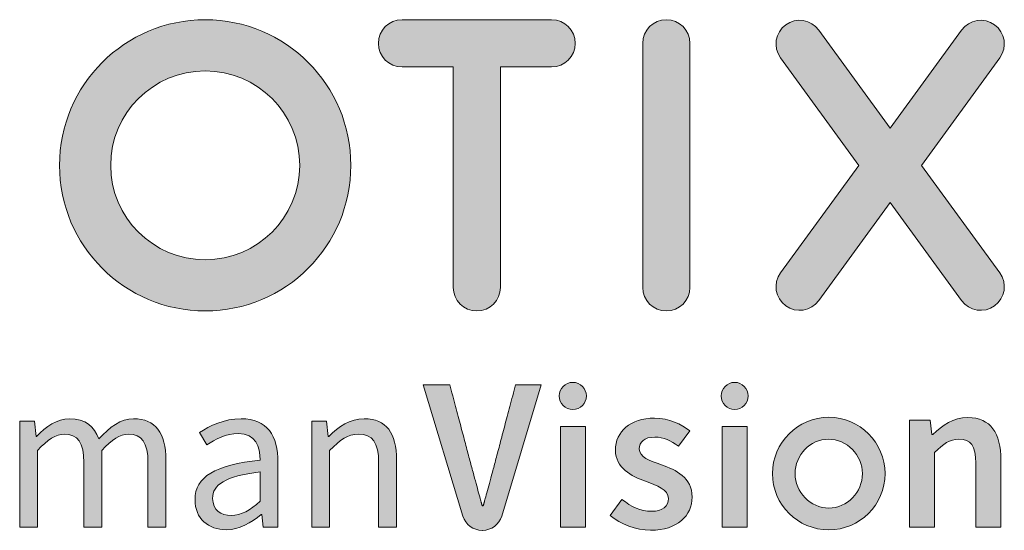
# Model space of a CAD drawing. Header units: millimetres. Extents: x 11 to 411, y 5 to 292.
# Tile 5 of 11: x 296 to 313, y 17 to 26. Entities that reach past the tile are written whole.
import ezdxf

# ---------------------------------------------------------------- set-up
doc = ezdxf.new("R2010")
doc.units = ezdxf.units.MM
doc.layers.add('1', color=7, linetype='Continuous')

msp = doc.modelspace()

# ---------------------------------------------------------------- hatches: boundary and pattern name
at = {"layer": '1'}
h = msp.add_hatch(color=156, dxfattribs=at)
edge = h.paths.add_edge_path(flags=0)
edge.add_arc((299.348, 23.442), 2.405, 0, 360)
edge = h.paths.add_edge_path(flags=0)
edge.add_arc((299.348, 23.442), 1.56, 0, 360)
h = msp.add_hatch(color=156, dxfattribs=at)
edge = h.paths.add_edge_path(flags=0)
edge.add_line((305.068, 25.847), (302.598, 25.847))
edge.add_arc((302.598, 25.457), 0.39, 90, 270)
edge.add_line((302.598, 25.067), (303.443, 25.067))
edge.add_line((303.443, 25.067), (303.443, 21.427))
edge.add_arc((303.833, 21.427), 0.39, 180, 360)
edge.add_line((304.223, 21.427), (304.223, 25.067))
edge.add_line((304.223, 25.067), (305.068, 25.067))
edge.add_arc((305.068, 25.457), 0.39, 270, 450)
h = msp.add_hatch(color=156, dxfattribs=at)
edge = h.paths.add_edge_path(flags=0)
edge.add_arc((306.962, 25.457), 0.39, 0, 180)
edge.add_line((306.572, 25.457), (306.572, 21.427))
edge.add_arc((306.962, 21.427), 0.39, 180, 360)
edge.add_line((307.352, 21.427), (307.352, 25.457))
h = msp.add_hatch(color=156, dxfattribs=at)
edge = h.paths.add_edge_path(flags=0)
edge.add_arc((312.153, 21.437), 0.39, 216, 396)
edge.add_line((312.468, 21.666), (311.178, 23.442))
edge.add_line((311.178, 23.442), (312.468, 25.219))
edge.add_arc((312.153, 25.448), 0.39, 324, 504)
edge.add_line((311.837, 25.677), (310.658, 24.054))
edge.add_line((310.658, 24.054), (309.478, 25.677))
edge.add_arc((309.163, 25.448), 0.39, 36, 216)
edge.add_line((308.847, 25.219), (310.138, 23.442))
edge.add_line((310.138, 23.442), (308.847, 21.666))
edge.add_arc((309.163, 21.437), 0.39, 144, 324)
edge.add_line((309.478, 21.208), (310.658, 22.831))
edge.add_line((310.658, 22.831), (311.837, 21.208))
h = msp.add_hatch(color=156, dxfattribs=at)
edge = h.paths.add_edge_path(flags=0)
edge.add_spline(control_points=[(305.194, 19.633), (305.194, 19.509), (305.294, 19.408), (305.418, 19.408), (305.542, 19.408), (305.642, 19.509), (305.642, 19.633)], knot_values=[0, 0, 0, 0, 1, 1, 1, 2, 2, 2, 2], weights=[1, 1, 1, 1, 1, 1, 1], degree=3, periodic=0)
edge.add_spline(control_points=[(305.642, 19.633), (305.642, 19.756), (305.542, 19.857), (305.418, 19.857), (305.294, 19.857), (305.194, 19.756), (305.194, 19.633)], knot_values=[2, 2, 2, 2, 3, 3, 3, 4, 4, 4, 4], weights=[1, 1, 1, 1, 1, 1, 1], degree=3, periodic=0)
h = msp.add_hatch(color=156, dxfattribs=at)
edge = h.paths.add_edge_path(flags=0)
edge.add_spline(control_points=[(307.866, 19.633), (307.866, 19.509), (307.966, 19.408), (308.09, 19.408), (308.214, 19.408), (308.315, 19.509), (308.315, 19.633)], knot_values=[0, 0, 0, 0, 1, 1, 1, 2, 2, 2, 2], weights=[1, 1, 1, 1, 1, 1, 1], degree=3, periodic=0)
edge.add_spline(control_points=[(308.315, 19.633), (308.315, 19.756), (308.214, 19.857), (308.09, 19.857), (307.966, 19.857), (307.866, 19.756), (307.866, 19.633)], knot_values=[2, 2, 2, 2, 3, 3, 3, 4, 4, 4, 4], weights=[1, 1, 1, 1, 1, 1, 1], degree=3, periodic=0)
h = msp.add_hatch(color=156, dxfattribs=at)
edge = h.paths.add_edge_path(flags=0)
edge.add_spline(control_points=[(303.602, 17.647), (303.645, 17.508), (303.774, 17.413), (303.92, 17.413)], knot_values=[8, 8, 8, 8, 9, 9, 9, 9], weights=[1, 1, 1, 1], degree=3, periodic=0)
edge.add_line((303.92, 17.413), (303.926, 17.413))
edge.add_spline(control_points=[(303.926, 17.413), (304.072, 17.413), (304.201, 17.509), (304.244, 17.648)], knot_values=[6, 6, 6, 6, 7, 7, 7, 7], weights=[1, 1, 1, 1], degree=3, periodic=0)
edge.add_line((304.244, 17.648), (304.898, 19.818))
edge.add_line((304.898, 19.818), (304.473, 19.818))
edge.add_spline(control_points=[(304.473, 19.818), (304.017, 18.086), (303.937, 17.816)], knot_values=[3, 3, 3, 4, 4, 4], weights=[1, 1, 1], degree=2, periodic=0)
edge.add_line((303.937, 17.816), (303.923, 17.816))
edge.add_spline(control_points=[(303.923, 17.816), (303.844, 18.086), (303.387, 19.818)], knot_values=[1, 1, 1, 2, 2, 2], weights=[1, 1, 1], degree=2, periodic=0)
edge.add_line((303.387, 19.818), (302.945, 19.818))
edge.add_line((302.945, 19.818), (303.602, 17.647))
h = msp.add_hatch(color=156, dxfattribs=at)
edge = h.paths.add_edge_path(flags=0)
edge.add_spline(control_points=[(297.019, 19.002), (296.889, 19.002), (296.742, 18.912), (296.58, 18.732)], knot_values=[16, 16, 16, 16, 17, 17, 17, 17], weights=[1, 1, 1, 1], degree=3, periodic=0)
edge.add_line((296.58, 18.732), (296.58, 17.466))
edge.add_line((296.58, 17.466), (296.285, 17.466))
edge.add_line((296.285, 17.466), (296.285, 19.214))
edge.add_line((296.285, 19.214), (296.529, 19.214))
edge.add_line((296.529, 19.214), (296.555, 18.962))
edge.add_line((296.555, 18.962), (296.565, 18.962))
edge.add_spline(control_points=[(296.565, 18.962), (296.716, 19.127), (296.9, 19.257), (297.108, 19.257)], knot_values=[3, 3, 3, 3, 4, 4, 4, 4], weights=[1, 1, 1, 1], degree=3, periodic=0)
edge.add_spline(control_points=[(297.108, 19.257), (297.375, 19.257), (297.519, 19.131), (297.59, 18.922)], knot_values=[4, 4, 4, 4, 5, 5, 5, 5], weights=[1, 1, 1, 1], degree=3, periodic=0)
edge.add_spline(control_points=[(297.59, 18.922), (297.774, 19.12), (297.954, 19.257), (298.166, 19.257)], knot_values=[5, 5, 5, 5, 6, 6, 6, 6], weights=[1, 1, 1, 1], degree=3, periodic=0)
edge.add_spline(control_points=[(298.166, 19.257), (298.526, 19.257), (298.698, 19.02), (298.698, 18.574)], knot_values=[6, 6, 6, 6, 7, 7, 7, 7], weights=[1, 1, 1, 1], degree=3, periodic=0)
edge.add_line((298.698, 18.574), (298.698, 17.466))
edge.add_line((298.698, 17.466), (298.403, 17.466))
edge.add_line((298.403, 17.466), (298.403, 18.534))
edge.add_spline(control_points=[(298.403, 18.534), (298.403, 18.861), (298.299, 19.002), (298.08, 19.002)], knot_values=[10, 10, 10, 10, 11, 11, 11, 11], weights=[1, 1, 1, 1], degree=3, periodic=0)
edge.add_spline(control_points=[(298.08, 19.002), (297.943, 19.002), (297.803, 18.912), (297.641, 18.732)], knot_values=[11, 11, 11, 11, 12, 12, 12, 12], weights=[1, 1, 1, 1], degree=3, periodic=0)
edge.add_line((297.641, 18.732), (297.641, 17.466))
edge.add_line((297.641, 17.466), (297.346, 17.466))
edge.add_line((297.346, 17.466), (297.346, 18.534))
edge.add_spline(control_points=[(297.346, 18.534), (297.346, 18.861), (297.242, 19.002), (297.019, 19.002)], knot_values=[15, 15, 15, 15, 16, 16, 16, 16], weights=[1, 1, 1, 1], degree=3, periodic=0)
h = msp.add_hatch(color=156, dxfattribs=at)
edge = h.paths.add_edge_path(flags=0)
edge.add_spline(control_points=[(300.256, 18.574), (299.511, 18.491), (299.18, 18.3), (299.18, 17.919)], knot_values=[11, 11, 11, 11, 12, 12, 12, 12], weights=[1, 1, 1, 1], degree=3, periodic=0)
edge.add_spline(control_points=[(299.18, 17.919), (299.18, 17.606), (299.4, 17.423), (299.694, 17.423)], knot_values=[10, 10, 10, 10, 11, 11, 11, 11], weights=[1, 1, 1, 1], degree=3, periodic=0)
edge.add_spline(control_points=[(299.694, 17.423), (299.91, 17.423), (300.104, 17.538), (300.274, 17.674)], knot_values=[9, 9, 9, 9, 10, 10, 10, 10], weights=[1, 1, 1, 1], degree=3, periodic=0)
edge.add_line((300.274, 17.674), (300.281, 17.674))
edge.add_line((300.281, 17.674), (300.306, 17.466))
edge.add_line((300.306, 17.466), (300.55, 17.466))
edge.add_line((300.55, 17.466), (300.55, 18.538))
edge.add_spline(control_points=[(300.55, 18.538), (300.55, 18.973), (300.371, 19.257), (299.943, 19.257)], knot_values=[4, 4, 4, 4, 5, 5, 5, 5], weights=[1, 1, 1, 1], degree=3, periodic=0)
edge.add_spline(control_points=[(299.943, 19.257), (299.662, 19.257), (299.417, 19.135), (299.256, 19.03)], knot_values=[3, 3, 3, 3, 4, 4, 4, 4], weights=[1, 1, 1, 1], degree=3, periodic=0)
edge.add_line((299.256, 19.03), (299.374, 18.825))
edge.add_spline(control_points=[(299.374, 18.825), (299.511, 18.919), (299.691, 19.012), (299.896, 19.012)], knot_values=[1, 1, 1, 1, 2, 2, 2, 2], weights=[1, 1, 1, 1], degree=3, periodic=0)
edge.add_spline(control_points=[(299.896, 19.012), (300.18, 19.012), (300.256, 18.797), (300.256, 18.574)], knot_values=[0, 0, 0, 0, 1, 1, 1, 1], weights=[1, 1, 1, 1], degree=3, periodic=0)
edge = h.paths.add_edge_path(flags=0)
edge.add_spline(control_points=[(299.777, 17.66), (299.605, 17.66), (299.471, 17.743), (299.471, 17.941)], knot_values=[3, 3, 3, 3, 4, 4, 4, 4], weights=[1, 1, 1, 1], degree=3, periodic=0)
edge.add_spline(control_points=[(299.471, 17.941), (299.471, 18.164), (299.669, 18.307), (300.256, 18.379)], knot_values=[2, 2, 2, 2, 3, 3, 3, 3], weights=[1, 1, 1, 1], degree=3, periodic=0)
edge.add_line((300.256, 18.379), (300.256, 17.894))
edge.add_spline(control_points=[(300.256, 17.894), (300.086, 17.743), (299.946, 17.66), (299.777, 17.66)], knot_values=[0, 0, 0, 0, 1, 1, 1, 1], weights=[1, 1, 1, 1], degree=3, periodic=0)
h = msp.add_hatch(color=156, dxfattribs=at)
edge = h.paths.add_edge_path(flags=0)
edge.add_spline(control_points=[(301.403, 18.732), (301.579, 18.908), (301.701, 19.002), (301.881, 19.002)], knot_values=[9, 9, 9, 9, 10, 10, 10, 10], weights=[1, 1, 1, 1], degree=3, periodic=0)
edge.add_spline(control_points=[(301.881, 19.002), (302.111, 19.002), (302.212, 18.861), (302.212, 18.534)], knot_values=[8, 8, 8, 8, 9, 9, 9, 9], weights=[1, 1, 1, 1], degree=3, periodic=0)
edge.add_line((302.212, 18.534), (302.212, 17.466))
edge.add_line((302.212, 17.466), (302.507, 17.466))
edge.add_line((302.507, 17.466), (302.507, 18.574))
edge.add_spline(control_points=[(302.507, 18.574), (302.507, 19.02), (302.342, 19.257), (301.975, 19.257)], knot_values=[4, 4, 4, 4, 5, 5, 5, 5], weights=[1, 1, 1, 1], degree=3, periodic=0)
edge.add_spline(control_points=[(301.975, 19.257), (301.734, 19.257), (301.554, 19.127), (301.388, 18.962)], knot_values=[3, 3, 3, 3, 4, 4, 4, 4], weights=[1, 1, 1, 1], degree=3, periodic=0)
edge.add_line((301.388, 18.962), (301.378, 18.962))
edge.add_line((301.378, 18.962), (301.352, 19.214))
edge.add_line((301.352, 19.214), (301.108, 19.214))
edge.add_line((301.108, 19.214), (301.108, 17.466))
edge.add_line((301.108, 17.466), (301.403, 17.466))
edge.add_line((301.403, 17.466), (301.403, 18.732))
h = msp.add_hatch(color=156, dxfattribs=at)
edge = h.paths.add_edge_path(flags=0)
edge.add_spline(control_points=[(306.032, 17.659), (306.205, 17.518), (306.46, 17.414), (306.701, 17.414)], knot_values=[12, 12, 12, 12, 13, 13, 13, 13], weights=[1, 1, 1, 1], degree=3, periodic=0)
edge.add_spline(control_points=[(306.701, 17.414), (307.147, 17.414), (307.388, 17.659), (307.388, 17.961)], knot_values=[11, 11, 11, 11, 12, 12, 12, 12], weights=[1, 1, 1, 1], degree=3, periodic=0)
edge.add_spline(control_points=[(307.388, 17.961), (307.388, 18.292), (307.122, 18.407), (306.881, 18.497)], knot_values=[10, 10, 10, 10, 11, 11, 11, 11], weights=[1, 1, 1, 1], degree=3, periodic=0)
edge.add_spline(control_points=[(306.881, 18.497), (306.69, 18.565), (306.514, 18.622), (306.514, 18.759)], knot_values=[9, 9, 9, 9, 10, 10, 10, 10], weights=[1, 1, 1, 1], degree=3, periodic=0)
edge.add_spline(control_points=[(306.514, 18.759), (306.514, 18.871), (306.597, 18.953), (306.773, 18.953)], knot_values=[8, 8, 8, 8, 9, 9, 9, 9], weights=[1, 1, 1, 1], degree=3, periodic=0)
edge.add_spline(control_points=[(306.773, 18.953), (306.913, 18.953), (307.039, 18.892), (307.162, 18.802)], knot_values=[7, 7, 7, 7, 8, 8, 8, 8], weights=[1, 1, 1, 1], degree=3, periodic=0)
edge.add_line((307.162, 18.802), (307.352, 19.054))
edge.add_spline(control_points=[(307.352, 19.054), (307.208, 19.166), (307.01, 19.266), (306.766, 19.266)], knot_values=[5, 5, 5, 5, 6, 6, 6, 6], weights=[1, 1, 1, 1], degree=3, periodic=0)
edge.add_spline(control_points=[(306.766, 19.266), (306.37, 19.266), (306.122, 19.047), (306.122, 18.738)], knot_values=[4, 4, 4, 4, 5, 5, 5, 5], weights=[1, 1, 1, 1], degree=3, periodic=0)
edge.add_spline(control_points=[(306.122, 18.738), (306.122, 18.443), (306.385, 18.31), (306.618, 18.223)], knot_values=[3, 3, 3, 3, 4, 4, 4, 4], weights=[1, 1, 1, 1], degree=3, periodic=0)
edge.add_spline(control_points=[(306.618, 18.223), (306.805, 18.151), (306.996, 18.087), (306.996, 17.939)], knot_values=[2, 2, 2, 2, 3, 3, 3, 3], weights=[1, 1, 1, 1], degree=3, periodic=0)
edge.add_spline(control_points=[(306.996, 17.939), (306.996, 17.817), (306.906, 17.727), (306.716, 17.727)], knot_values=[1, 1, 1, 1, 2, 2, 2, 2], weights=[1, 1, 1, 1], degree=3, periodic=0)
edge.add_spline(control_points=[(306.716, 17.727), (306.536, 17.727), (306.385, 17.802), (306.226, 17.925)], knot_values=[0, 0, 0, 0, 1, 1, 1, 1], weights=[1, 1, 1, 1], degree=3, periodic=0)
edge.add_line((306.226, 17.925), (306.032, 17.659))
h = msp.add_hatch(color=156, dxfattribs=at)
edge = h.paths.add_edge_path(flags=0)
edge.add_spline(control_points=[(309.645, 17.421), (310.158, 17.421), (310.574, 17.837), (310.574, 18.35)], knot_values=[2, 2, 2, 2, 3, 3, 3, 3], weights=[1, 1, 1, 1], degree=3, periodic=0)
edge.add_spline(control_points=[(310.574, 18.35), (310.574, 18.864), (310.158, 19.28), (309.645, 19.28)], knot_values=[3, 3, 3, 3, 4, 4, 4, 4], weights=[1, 1, 1, 1], degree=3, periodic=0)
edge.add_spline(control_points=[(309.645, 19.28), (309.132, 19.28), (308.715, 18.864), (308.715, 18.35)], knot_values=[0, 0, 0, 0, 1, 1, 1, 1], weights=[1, 1, 1, 1], degree=3, periodic=0)
edge.add_spline(control_points=[(308.715, 18.35), (308.715, 17.837), (309.132, 17.421), (309.645, 17.421)], knot_values=[1, 1, 1, 1, 2, 2, 2, 2], weights=[1, 1, 1, 1], degree=3, periodic=0)
edge = h.paths.add_edge_path(flags=0)
edge.add_spline(control_points=[(309.645, 17.781), (309.339, 17.781), (309.089, 18.044), (309.089, 18.35), (309.089, 18.657), (309.333, 18.919), (309.639, 18.919)], knot_values=[2, 2, 2, 2, 3, 3, 3, 4, 4, 4, 4], weights=[1, 1, 1, 1, 1, 1, 1], degree=3, periodic=0)
edge.add_spline(control_points=[(309.639, 18.919), (309.946, 18.919), (310.2, 18.657), (310.2, 18.35), (310.2, 18.044), (309.951, 17.781), (309.645, 17.781)], knot_values=[0, 0, 0, 0, 1, 1, 1, 2, 2, 2, 2], weights=[1, 1, 1, 1, 1, 1, 1], degree=3, periodic=0)
h = msp.add_hatch(color=156, dxfattribs=at)
edge = h.paths.add_edge_path(flags=0)
edge.add_spline(control_points=[(311.391, 18.699), (311.539, 18.843), (311.639, 18.919), (311.794, 18.919)], knot_values=[9, 9, 9, 9, 10, 10, 10, 10], weights=[1, 1, 1, 1], degree=3, periodic=0)
edge.add_spline(control_points=[(311.794, 18.919), (311.988, 18.919), (312.071, 18.811), (312.071, 18.52)], knot_values=[8, 8, 8, 8, 9, 9, 9, 9], weights=[1, 1, 1, 1], degree=3, periodic=0)
edge.add_line((312.071, 18.52), (312.071, 17.466))
edge.add_line((312.071, 17.466), (312.485, 17.466))
edge.add_line((312.485, 17.466), (312.485, 18.574))
edge.add_spline(control_points=[(312.485, 18.574), (312.485, 19.02), (312.319, 19.275), (311.941, 19.275)], knot_values=[4, 4, 4, 4, 5, 5, 5, 5], weights=[1, 1, 1, 1], degree=3, periodic=0)
edge.add_spline(control_points=[(311.941, 19.275), (311.701, 19.275), (311.521, 19.149), (311.362, 18.994)], knot_values=[3, 3, 3, 3, 4, 4, 4, 4], weights=[1, 1, 1, 1], degree=3, periodic=0)
edge.add_line((311.362, 18.994), (311.348, 18.994))
edge.add_line((311.348, 18.994), (311.319, 19.232))
edge.add_line((311.319, 19.232), (310.978, 19.232))
edge.add_line((310.978, 19.232), (310.978, 17.466))
edge.add_line((310.978, 17.466), (311.391, 17.466))
edge.add_line((311.391, 17.466), (311.391, 18.699))
for points in [[(305.212, 19.128), (305.212, 17.466), (305.625, 17.466), (305.625, 19.128)], [(307.884, 19.128), (307.884, 17.466), (308.298, 17.466), (308.298, 19.128)]]:
    msp.add_hatch(color=156, dxfattribs=at).paths.add_polyline_path(points, flags=0)

# ---------------------------------------------------------------- linework, layer by layer
at = {"layer": '1', "color": 156, "linetype": 'Continuous', "lineweight": 18}
for p, q in [((302.598, 25.847), (305.068, 25.847)), ((309.478, 25.677), (310.658, 24.054)), ((311.837, 25.677), (310.658, 24.054)), ((306.572, 21.427), (306.572, 25.457)), ((307.352, 21.427), (307.352, 25.457)), ((310.138, 23.442), (308.847, 25.219)), ((311.178, 23.442), (312.468, 25.219)), ((302.598, 25.067), (303.443, 25.067)), ((303.443, 21.427), (303.443, 25.067)), ((304.223, 21.427), (304.223, 25.067)), ((304.223, 25.067), (305.068, 25.067)), ((308.847, 21.666), (310.138, 23.442)), ((312.468, 21.666), (311.178, 23.442)), ((310.658, 22.831), (309.478, 21.208)), ((310.658, 22.831), (311.837, 21.208)), ((302.945, 19.818), (303.387, 19.818)), ((303.602, 17.647), (302.945, 19.818)), ((304.898, 19.818), (304.244, 17.648)), ((304.473, 19.818), (304.898, 19.818)), ((296.285, 19.214), (296.529, 19.214)), ((296.285, 17.466), (296.285, 19.214)), ((296.529, 19.214), (296.555, 18.962)), ((301.108, 19.214), (301.352, 19.214)), ((301.108, 17.466), (301.108, 19.214)), ((301.352, 19.214), (301.378, 18.962)), ((310.978, 19.232), (311.319, 19.232)), ((310.978, 17.466), (310.978, 19.232)), ((311.319, 19.232), (311.348, 18.994)), ((299.374, 18.825), (299.256, 19.03)), ((305.212, 19.128), (305.625, 19.128)), ((305.212, 17.466), (305.212, 19.128)), ((305.625, 19.128), (305.625, 17.466)), ((307.352, 19.054), (307.162, 18.802)), ((307.884, 19.128), (308.298, 19.128)), ((307.884, 17.466), (307.884, 19.128)), ((308.298, 19.128), (308.298, 17.466)), ((296.555, 18.962), (296.565, 18.962)), ((301.378, 18.962), (301.388, 18.962)), ((311.348, 18.994), (311.362, 18.994)), ((296.58, 18.732), (296.58, 17.466)), ((297.641, 18.732), (297.641, 17.466)), ((301.403, 18.732), (301.403, 17.466)), ((311.391, 18.699), (311.391, 17.466)), ((297.346, 17.466), (297.346, 18.534)), ((298.403, 17.466), (298.403, 18.534)), ((298.698, 18.574), (298.698, 17.466)), ((300.55, 18.538), (300.55, 17.466)), ((302.212, 17.466), (302.212, 18.534)), ((302.507, 18.574), (302.507, 17.466)), ((312.485, 18.574), (312.485, 17.466)), ((300.256, 17.894), (300.256, 18.379)), ((312.071, 17.466), (312.071, 18.52)), ((306.032, 17.659), (306.226, 17.925)), ((303.923, 17.816), (303.937, 17.816)), ((300.281, 17.674), (300.274, 17.674)), ((300.306, 17.466), (300.281, 17.674)), ((296.58, 17.466), (296.285, 17.466)), ((297.641, 17.466), (297.346, 17.466)), ((298.698, 17.466), (298.403, 17.466)), ((300.55, 17.466), (300.306, 17.466)), ((301.403, 17.466), (301.108, 17.466)), ((302.507, 17.466), (302.212, 17.466)), ((303.926, 17.413), (303.92, 17.413)), ((305.625, 17.466), (305.212, 17.466)), ((308.298, 17.466), (307.884, 17.466)), ((311.391, 17.466), (310.978, 17.466)), ((312.485, 17.466), (312.071, 17.466))]:
    msp.add_line(p, q, dxfattribs=at)
for radius in [2.405, 1.56]:
    msp.add_circle((299.348, 23.442), radius, dxfattribs=at)
for centre, start, end in [((302.598, 25.457), 90, 270), ((305.068, 25.457), 270, 90), ((306.962, 25.457), 0, 180), ((309.163, 25.448), 36, 216), ((312.153, 25.448), 324, 144), ((309.163, 21.437), 144, 324), ((312.153, 21.437), 216, 36), ((303.833, 21.427), 180, 0), ((306.962, 21.427), 180, 0)]:
    msp.add_arc(centre, 0.39, start, end, dxfattribs=at)
at = {"layer": '1', "color": 156, "linetype": 'Continuous', "lineweight": 0}
for points, knots in [([(305.194, 19.633), (305.194, 19.756), (305.294, 19.857), (305.542, 19.857), (305.642, 19.756), (305.642, 19.633)], [2, 2, 2, 2, 3, 3, 4, 4, 4, 4]), ([(307.866, 19.633), (307.866, 19.756), (307.966, 19.857), (308.214, 19.857), (308.315, 19.756), (308.315, 19.633)], [2, 2, 2, 2, 3, 3, 4, 4, 4, 4]), ([(305.642, 19.633), (305.642, 19.509), (305.542, 19.408), (305.294, 19.408), (305.194, 19.509), (305.194, 19.633)], [0, 0, 0, 0, 1, 1, 2, 2, 2, 2]), ([(308.315, 19.633), (308.315, 19.509), (308.214, 19.408), (307.966, 19.408), (307.866, 19.509), (307.866, 19.633)], [0, 0, 0, 0, 1, 1, 2, 2, 2, 2]), ([(309.645, 17.781), (309.339, 17.781), (309.089, 18.044), (309.089, 18.657), (309.333, 18.919), (309.639, 18.919)], [2, 2, 2, 2, 3, 3, 4, 4, 4, 4]), ([(309.639, 18.919), (309.946, 18.919), (310.2, 18.657), (310.2, 18.044), (309.951, 17.781), (309.645, 17.781)], [0, 0, 0, 0, 1, 1, 2, 2, 2, 2])]:
    msp.add_open_spline(points, degree=3, knots=knots, dxfattribs=at)
for points, degree in [([(303.387, 19.818), (303.844, 18.086), (303.923, 17.816)], 2), ([(303.937, 17.816), (304.017, 18.086), (304.473, 19.818)], 2), ([(296.565, 18.962), (296.716, 19.127), (296.9, 19.257), (297.108, 19.257)], 3), ([(297.108, 19.257), (297.375, 19.257), (297.519, 19.131), (297.59, 18.922)], 3), ([(297.59, 18.922), (297.774, 19.12), (297.954, 19.257), (298.166, 19.257)], 3), ([(298.166, 19.257), (298.526, 19.257), (298.698, 19.02), (298.698, 18.574)], 3), ([(299.256, 19.03), (299.417, 19.135), (299.662, 19.257), (299.943, 19.257)], 3), ([(299.943, 19.257), (300.371, 19.257), (300.55, 18.973), (300.55, 18.538)], 3), ([(301.388, 18.962), (301.554, 19.127), (301.734, 19.257), (301.975, 19.257)], 3), ([(301.975, 19.257), (302.342, 19.257), (302.507, 19.02), (302.507, 18.574)], 3), ([(306.122, 18.738), (306.122, 19.047), (306.37, 19.266), (306.766, 19.266)], 3), ([(306.766, 19.266), (307.01, 19.266), (307.208, 19.166), (307.352, 19.054)], 3), ([(309.645, 19.28), (309.132, 19.28), (308.715, 18.864), (308.715, 18.35)], 3), ([(310.574, 18.35), (310.574, 18.864), (310.158, 19.28), (309.645, 19.28)], 3), ([(311.362, 18.994), (311.521, 19.149), (311.701, 19.275), (311.941, 19.275)], 3), ([(311.941, 19.275), (312.319, 19.275), (312.485, 19.02), (312.485, 18.574)], 3), ([(297.019, 19.002), (296.889, 19.002), (296.742, 18.912), (296.58, 18.732)], 3), ([(297.346, 18.534), (297.346, 18.861), (297.242, 19.002), (297.019, 19.002)], 3), ([(298.08, 19.002), (297.943, 19.002), (297.803, 18.912), (297.641, 18.732)], 3), ([(298.403, 18.534), (298.403, 18.861), (298.299, 19.002), (298.08, 19.002)], 3), ([(299.896, 19.012), (299.691, 19.012), (299.511, 18.919), (299.374, 18.825)], 3), ([(300.256, 18.574), (300.256, 18.797), (300.18, 19.012), (299.896, 19.012)], 3), ([(301.881, 19.002), (301.701, 19.002), (301.579, 18.908), (301.403, 18.732)], 3), ([(302.212, 18.534), (302.212, 18.861), (302.111, 19.002), (301.881, 19.002)], 3), ([(306.773, 18.953), (306.597, 18.953), (306.514, 18.871), (306.514, 18.759)], 3), ([(307.162, 18.802), (307.039, 18.892), (306.913, 18.953), (306.773, 18.953)], 3), ([(311.794, 18.919), (311.639, 18.919), (311.539, 18.843), (311.391, 18.699)], 3), ([(312.071, 18.52), (312.071, 18.811), (311.988, 18.919), (311.794, 18.919)], 3), ([(306.618, 18.223), (306.385, 18.31), (306.122, 18.443), (306.122, 18.738)], 3), ([(306.514, 18.759), (306.514, 18.622), (306.69, 18.565), (306.881, 18.497)], 3), ([(299.18, 17.919), (299.18, 18.3), (299.511, 18.491), (300.256, 18.574)], 3), ([(300.256, 18.379), (299.669, 18.307), (299.471, 18.164), (299.471, 17.941)], 3), ([(306.881, 18.497), (307.122, 18.407), (307.388, 18.292), (307.388, 17.961)], 3), ([(306.996, 17.939), (306.996, 18.087), (306.805, 18.151), (306.618, 18.223)], 3), ([(308.715, 18.35), (308.715, 17.837), (309.132, 17.421), (309.645, 17.421)], 3), ([(309.645, 17.421), (310.158, 17.421), (310.574, 17.837), (310.574, 18.35)], 3), ([(299.694, 17.423), (299.4, 17.423), (299.18, 17.606), (299.18, 17.919)], 3), ([(299.471, 17.941), (299.471, 17.743), (299.605, 17.66), (299.777, 17.66)], 3), ([(299.777, 17.66), (299.946, 17.66), (300.086, 17.743), (300.256, 17.894)], 3), ([(306.226, 17.925), (306.385, 17.802), (306.536, 17.727), (306.716, 17.727)], 3), ([(307.388, 17.961), (307.388, 17.659), (307.147, 17.414), (306.701, 17.414)], 3), ([(306.716, 17.727), (306.906, 17.727), (306.996, 17.817), (306.996, 17.939)], 3), ([(300.274, 17.674), (300.104, 17.538), (299.91, 17.423), (299.694, 17.423)], 3), ([(303.92, 17.413), (303.774, 17.413), (303.645, 17.508), (303.602, 17.647)], 3), ([(304.244, 17.648), (304.201, 17.509), (304.072, 17.413), (303.926, 17.413)], 3), ([(306.701, 17.414), (306.46, 17.414), (306.205, 17.518), (306.032, 17.659)], 3)]:
    msp.add_open_spline(points, degree=degree, dxfattribs=at)

doc.saveas('drawing.dxf')
